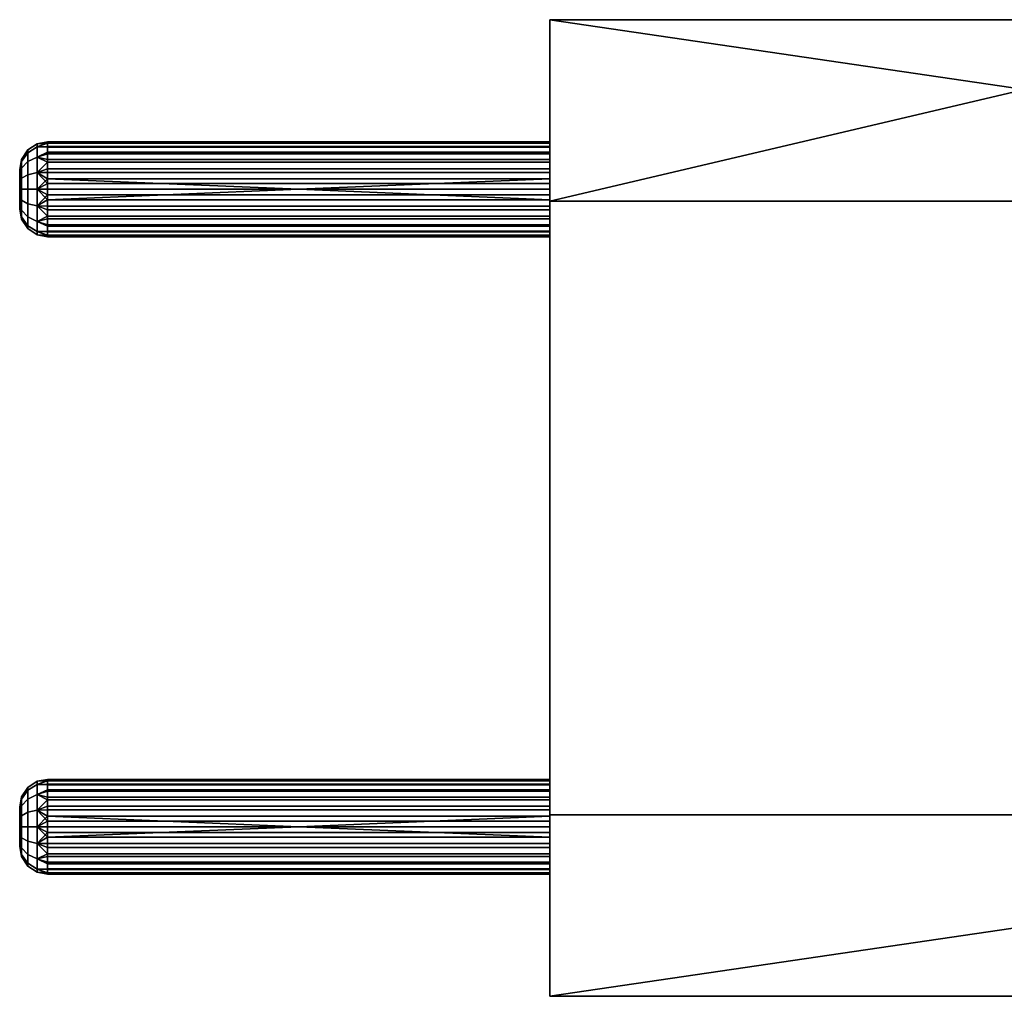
# Model space of a CAD drawing. Header units: millimetres. Extents: x -596 to 143, y -237 to 236.
# Tile 1 of 256: x -596 to -560, y -17 to 18. Entities that reach past the tile are written whole.
import ezdxf

# ---------------------------------------------------------------- set-up
doc = ezdxf.new("R2010")
doc.units = ezdxf.units.MM
doc.header["$MEASUREMENT"] = 0
doc.layers.add('Default', color=7, linetype='Continuous', true_color=0x000000)

msp = doc.modelspace()

# ---------------------------------------------------------------- meshes
at = {"layer": 'Default'}
mesh = msp.add_polyface(dxfattribs=at)
corners = [(-576.775, 17.971, -348.77), (-576.775, 12.632, -350.302), (-576.775, 12.955, -350.099), (-576.775, 11.471, -355.27), (-576.775, 12.273, -350.427), (-595.143, 13.525, -348.77), (-594.775, 13.595, -348.77), (-594.775, 13.552, -349.148), (-594.775, 13.427, -349.507), (-595.143, 13.41, -349.37), (-595.143, 11.895, -350.4), (-594.775, 12.273, -350.427), (-594.775, 11.895, -350.47), (-594.775, 11.517, -350.427), (-595.143, 12.495, -350.285), (-594.775, 12.632, -350.302), (-594.775, 12.955, -350.099), (-595.143, 13.047, -349.922), (-594.775, 13.224, -349.83), (-594.775, 10.566, -349.83), (-595.143, 10.742, -349.922), (-594.775, 10.835, -350.099), (-594.775, 11.157, -350.302), (-595.143, 11.295, -350.285), (-595.143, 10.38, -349.37), (-594.775, 10.363, -349.507), (-594.775, 10.237, -349.148), (-595.143, 10.38, -348.17), (-594.775, 10.244, -348.363), (-594.775, 10.39, -347.98), (-595.143, 10.742, -347.617), (-594.775, 10.622, -347.643), (-594.775, 10.929, -347.371), (-595.143, 11.295, -347.255), (-594.775, 11.292, -347.18), (-594.775, 12.498, -347.18), (-595.143, 12.495, -347.255), (-594.775, 12.1, -347.082), (-594.775, 12.861, -347.371), (-585.775, 11.895, -350.47), (-576.775, 11.895, -350.47), (-576.775, 11.517, -350.427), (-576.775, 11.157, -350.302), (-576.775, 10.835, -350.099), (-594.775, 10.835, -350.099), (-594.775, 11.157, -350.302), (-594.775, 11.517, -350.427), (-594.775, 11.895, -350.47), (-594.775, 10.566, -349.83), (-576.775, 10.566, -349.83), (-576.775, 10.363, -349.507), (-594.775, 10.363, -349.507), (-576.775, 10.237, -349.148), (-594.775, 10.237, -349.148), (-576.775, 10.39, -347.98), (-576.775, 10.622, -347.643), (-594.775, 10.622, -347.643), (-594.775, 10.39, -347.98), (-576.775, 10.929, -347.371), (-594.775, 10.929, -347.371), (-576.775, 10.244, -348.363), (-594.775, 10.244, -348.363), (-576.775, 11.292, -347.18), (-576.775, 11.69, -347.082), (-594.775, 11.69, -347.082), (-594.775, 11.292, -347.18), (-576.775, 12.1, -347.082), (-594.775, 12.1, -347.082), (-576.775, 12.498, -347.18), (-576.775, 12.861, -347.371), (-594.775, 12.861, -347.371), (-594.775, 12.498, -347.18), (-576.775, 13.167, -347.643), (-594.775, 13.167, -347.643), (-576.775, 13.4, -347.98), (-576.775, 13.545, -348.363), (-594.775, 13.545, -348.363), (-594.775, 13.4, -347.98), (-576.775, 13.595, -348.77), (-576.775, 13.552, -349.148), (-594.775, 13.552, -349.148), (-594.775, 13.595, -348.77), (-576.775, 13.427, -349.507), (-594.775, 13.427, -349.507), (-576.775, 13.224, -349.83), (-576.775, 12.955, -350.099), (-594.775, 12.955, -350.099), (-594.775, 13.224, -349.83), (-576.775, 12.632, -350.302), (-594.775, 12.632, -350.302), (-585.775, 11.895, -350.47), (-576.775, 12.273, -350.427), (-576.775, 11.895, -350.47), (-594.775, 12.273, -350.427), (-594.775, 11.895, -350.47)]
mesh.append_faces([[corners[k] for k in face] for face in [(0, 1, 2, 2), (1, 3, 4, 4), (5, 6, 7, 7), (8, 9, 7, 7), (10, 11, 12, 12), (10, 12, 13, 13), (11, 14, 15, 15), (16, 17, 18, 18), (19, 20, 21, 21), (22, 23, 13, 13), (24, 25, 26, 26), (27, 28, 29, 29), (30, 31, 32, 32), (33, 32, 34, 34), (35, 36, 37, 37), (36, 35, 38, 38), (39, 40, 41, 41), (42, 43, 44, 45), (41, 42, 45, 46), (46, 47, 39, 39), (41, 46, 39, 39), (48, 44, 43, 49), (49, 50, 51, 48), (50, 52, 53, 51), (54, 55, 56, 57), (55, 58, 59, 56), (60, 54, 57, 61), (62, 63, 64, 65), (63, 66, 67, 64), (68, 69, 70, 71), (69, 72, 73, 70), (66, 68, 71, 67), (58, 62, 65, 59), (74, 75, 76, 77), (78, 79, 80, 81), (79, 82, 83, 80), (75, 78, 81, 76), (84, 85, 86, 87), (85, 88, 89, 86), (90, 91, 92, 92), (88, 91, 93, 89), (82, 84, 87, 83), (91, 90, 93, 93), (77, 73, 72, 74), (90, 94, 93, 93)]])
mesh = msp.add_polyface(dxfattribs=at)
corners = [(-576.775, 13.552, -349.148), (-576.775, 13.595, -348.77), (-576.775, 17.971, -348.77), (-576.775, 13.427, -349.507), (-576.775, 13.224, -349.83), (-576.775, 12.955, -350.099), (-576.775, 11.471, -355.27), (-576.775, 12.632, -350.302), (-576.775, 11.517, -350.427), (-576.775, 11.895, -350.47), (-576.775, 11.157, -350.302), (-576.775, -10.215, -350.302), (-576.775, 10.835, -350.099), (-576.775, 12.273, -350.427), (-576.775, -9.893, -350.099), (-576.775, 10.566, -349.83), (-576.775, 10.363, -349.507), (-576.775, -9.421, -349.507), (-576.775, 10.237, -349.148), (-576.775, -9.624, -349.83), (-576.775, 13.4, -347.98), (-576.775, 13.167, -347.643), (-576.775, 13.545, -348.363), (-576.775, 12.861, -347.371), (-576.775, 12.498, -347.18), (-576.775, 11.471, -342.27), (-576.775, 12.1, -347.082), (-576.775, 10.622, -347.643), (-576.775, -9.68, -347.643), (-576.775, 10.929, -347.371), (-576.775, -9.253, -348.77), (-576.775, 10.244, -348.363), (-576.775, 10.195, -348.77), (-576.775, 10.39, -347.98), (-576.775, -9.447, -347.98), (-576.775, 11.69, -347.082), (-576.775, 11.292, -347.18), (-576.775, -9.987, -347.371), (-576.775, -9.302, -348.363), (-576.775, -10.529, -355.27), (-576.775, -10.529, -342.27), (-576.775, 11.471, -355.27), (-559.775, 15.471, -351.27), (-559.775, 11.471, -355.27), (-559.775, 17.971, -348.77), (-576.775, 17.971, -348.77), (-559.775, 15.471, -346.27), (-559.775, 15.471, -351.27), (-559.775, 17.971, -348.77), (-576.775, 17.971, -348.77), (-559.775, 15.471, -346.27), (-559.775, 17.971, -348.77), (-559.775, 11.471, -342.27), (-576.775, 11.471, -342.27), (-559.775, 15.471, -338.564), (-559.775, 15.471, -346.27), (-559.775, 11.471, -342.27), (-559.775, -10.529, -342.27), (-559.775, 15.471, -351.27), (-559.775, 15.471, -378.564), (-559.775, 11.471, -355.27), (-559.775, -10.529, -355.27), (-559.775, 15.471, -338.564), (-554.775, 15.471, -338.564), (-559.775, 15.471, -346.27), (-559.775, 15.471, -351.27), (-559.775, 15.471, -378.564), (-554.775, 15.471, -378.564)]
mesh.append_faces([[corners[k] for k in face] for face in [(0, 1, 2, 2), (3, 0, 2, 2), (2, 4, 3, 3), (4, 2, 5, 5), (2, 6, 7, 7), (6, 8, 9, 9), (8, 6, 10, 10), (11, 12, 10, 10), (6, 9, 13, 13), (12, 14, 15, 15), (16, 17, 18, 18), (19, 16, 15, 15), (11, 10, 6, 6), (20, 21, 2, 2), (2, 1, 22, 22), (23, 24, 2, 2), (25, 24, 26, 26), (2, 24, 25, 25), (21, 23, 2, 2), (27, 28, 29, 29), (30, 31, 32, 32), (33, 34, 27, 27), (26, 35, 25, 25), (36, 25, 35, 35), (25, 36, 29, 29), (29, 37, 25, 25), (38, 33, 31, 31), (22, 20, 2, 2), (39, 11, 6, 6), (28, 37, 29, 29), (34, 28, 27, 27), (37, 40, 25, 25), (41, 42, 43, 43), (44, 42, 45, 45), (41, 45, 42, 42), (46, 47, 48, 48), (49, 50, 51, 51), (52, 50, 53, 53), (49, 53, 50, 50), (54, 55, 56, 56), (57, 54, 56, 56), (58, 59, 60, 60), (61, 60, 59, 59), (62, 63, 64, 64), (65, 64, 63, 63), (66, 65, 63, 67)]])
mesh = msp.add_polyface(dxfattribs=at)
corners = [(-576.775, -17.029, -348.77), (-576.775, -10.529, -355.27), (-559.775, -10.529, -355.27), (-559.775, -14.529, -351.27), (-559.775, -17.029, -348.77), (-576.775, 11.471, -355.27), (-559.775, 11.471, -355.27), (-559.775, -10.529, -355.27), (-576.775, -10.529, -355.27), (-576.775, 10.195, -348.77), (-576.775, 10.237, -349.148), (-576.775, -9.295, -349.148), (-576.775, -9.893, -350.099), (-576.775, 10.835, -350.099), (-576.775, -10.215, -350.302), (-576.775, 10.566, -349.83), (-576.775, -9.624, -349.83), (-576.775, -10.574, -350.427), (-576.775, -10.529, -355.27), (-576.775, -9.253, -348.77), (-576.775, -9.421, -349.507), (-576.775, 10.363, -349.507), (-576.775, -10.953, -350.47), (-576.775, -11.69, -350.302), (-576.775, -11.331, -350.427), (-576.775, -12.013, -350.099), (-576.775, -17.029, -348.77), (-576.775, -12.282, -349.83), (-576.775, -12.484, -349.507), (-576.775, -12.61, -349.148), (-576.775, -10.529, -342.27), (-576.775, -9.987, -347.371), (-576.775, -10.35, -347.18), (-576.775, -11.158, -347.082), (-576.775, -10.748, -347.082), (-576.775, -9.302, -348.363), (-576.775, -9.447, -347.98), (-576.775, 10.39, -347.98), (-576.775, -12.458, -347.98), (-576.775, -12.603, -348.363), (-576.775, -12.653, -348.77), (-576.775, -12.225, -347.643), (-576.775, -11.556, -347.18), (-576.775, -11.918, -347.371), (-576.775, 10.244, -348.363), (-576.775, -10.529, -342.27), (-576.775, -17.029, -348.77), (-559.775, -14.529, -346.27), (-559.775, -10.529, -342.27), (-559.775, -17.029, -348.77), (-576.775, -10.529, -342.27), (-559.775, -10.529, -342.27), (-559.775, 11.471, -342.27), (-576.775, 11.471, -342.27), (-559.775, -14.529, -346.27), (-559.775, -17.029, -348.77), (-559.775, -14.529, -351.27), (-559.775, -14.529, -338.564), (-559.775, -10.529, -342.27), (-559.775, -14.529, -346.27), (-559.775, 15.471, -338.564), (-559.775, -14.529, -351.27), (-559.775, -10.529, -355.27), (-559.775, -14.529, -378.564), (-559.775, 15.471, -378.564), (-559.775, -14.529, -351.27), (-559.775, -14.529, -378.564), (-554.775, -14.529, -378.564), (-554.775, -14.529, -338.564), (-559.775, -14.529, -338.564), (-559.775, -14.529, -346.27), (-559.775, 15.471, -378.564), (-554.775, 15.471, -378.564), (-554.775, -14.529, -378.564), (-559.775, -14.529, -378.564), (-559.775, -14.529, -338.564), (-554.775, -14.529, -338.564), (-554.775, 15.471, -338.564), (-559.775, 15.471, -338.564), (-554.775, 15.471, -338.564), (-554.775, -14.529, -338.564), (-554.775, -14.529, -378.564), (-554.775, 15.471, -378.564)]
mesh.append_faces([[corners[k] for k in face] for face in [(0, 1, 2, 3), (0, 3, 4, 4), (5, 6, 7, 8), (9, 10, 11, 11), (12, 13, 14, 14), (15, 12, 16, 16), (17, 14, 18, 18), (9, 11, 19, 19), (16, 20, 21, 21), (11, 10, 20, 20), (18, 22, 17, 17), (18, 23, 24, 24), (24, 22, 18, 18), (25, 26, 27, 27), (28, 26, 29, 29), (26, 28, 27, 27), (26, 25, 23, 23), (26, 23, 18, 18), (30, 31, 32, 32), (33, 30, 34, 34), (32, 34, 30, 30), (35, 36, 37, 37), (26, 38, 39, 39), (39, 40, 26, 26), (29, 26, 40, 40), (41, 38, 26, 26), (30, 33, 42, 42), (26, 43, 41, 41), (26, 42, 43, 43), (42, 26, 30, 30), (44, 19, 35, 35), (45, 46, 47, 48), (46, 49, 47, 47), (50, 51, 52, 53), (54, 55, 56, 56), (57, 58, 59, 59), (60, 58, 57, 57), (61, 62, 63, 63), (64, 63, 62, 62), (65, 66, 67, 68), (69, 70, 68, 68), (65, 68, 70, 70), (71, 72, 73, 74), (75, 76, 77, 78), (79, 80, 81, 82)]])
mesh = msp.add_polyface(dxfattribs=at)
corners = [(-595.482, 13.203, -349.288), (-595.482, 13.302, -348.77), (-595.143, 13.525, -348.77), (-595.143, 13.41, -349.37), (-595.482, 12.89, -349.765), (-595.143, 13.047, -349.922), (-595.482, 12.413, -350.078), (-595.143, 12.495, -350.285), (-595.482, 11.895, -350.177), (-595.143, 11.895, -350.4), (-595.482, 12.413, -347.462), (-595.482, 11.895, -347.363), (-595.143, 11.895, -347.14), (-595.143, 12.495, -347.255), (-595.482, 12.89, -347.775), (-595.143, 13.047, -347.617), (-595.482, 13.203, -348.252), (-595.143, 13.41, -348.17), (-595.482, 13.302, -348.77), (-595.143, 13.525, -348.77), (-595.704, 12.888, -349.163), (-595.704, 12.963, -348.77), (-595.704, 12.65, -349.525), (-595.704, 12.288, -349.763), (-595.704, 11.895, -349.838), (-595.704, 12.288, -347.777), (-595.704, 11.895, -347.702), (-595.704, 12.65, -348.015), (-595.704, 12.888, -348.377), (-595.704, 12.963, -348.77), (-594.775, 13.224, -349.83), (-594.775, 13.427, -349.507), (-594.775, 12.632, -350.302), (-594.775, 12.955, -350.099), (-594.775, 12.273, -350.427), (-594.775, 13.552, -349.148), (-594.775, 11.69, -347.082), (-594.775, 12.1, -347.082), (-594.775, 12.861, -347.371), (-594.775, 13.167, -347.643), (-594.775, 13.4, -347.98), (-594.775, 13.545, -348.363), (-594.775, 13.595, -348.77), (-595.775, 12.546, -349.028), (-595.775, 12.595, -348.77), (-595.775, 12.153, -349.421), (-595.775, 12.39, -349.265), (-595.775, 11.895, -349.47), (-595.704, 11.502, -349.763), (-595.775, 11.637, -349.421), (-595.775, 12.153, -348.119), (-595.775, 11.895, -348.07), (-595.775, 12.39, -348.275), (-595.775, 12.595, -348.77), (-595.775, 12.546, -348.512), (-595.775, 12.546, -349.028), (-595.775, 12.546, -348.512), (-595.775, 12.595, -348.77), (-595.775, 12.39, -349.265), (-595.775, 12.153, -349.421), (-595.775, 12.39, -348.275), (-595.775, 11.895, -348.07), (-595.775, 12.153, -348.119), (-595.775, 11.4, -348.275), (-595.775, 11.637, -349.421), (-595.775, 11.895, -349.47)]
mesh.append_faces([[corners[k] for k in face] for face in [(0, 1, 2, 3), (4, 0, 3, 5), (6, 4, 5, 7), (8, 6, 7, 9), (10, 11, 12, 13), (14, 10, 13, 15), (16, 14, 15, 17), (18, 16, 17, 19), (20, 21, 1, 0), (22, 20, 0, 4), (23, 22, 4, 6), (24, 23, 6, 8), (25, 26, 11, 10), (27, 25, 10, 14), (28, 27, 14, 16), (29, 28, 16, 18), (30, 5, 3, 31), (32, 7, 5, 33), (7, 34, 9, 9), (2, 35, 3, 3), (36, 37, 12, 12), (38, 39, 15, 15), (40, 41, 17, 17), (41, 42, 19, 19), (40, 17, 15, 39), (20, 43, 44, 21), (23, 45, 46, 22), (24, 47, 45, 23), (22, 46, 43, 20), (48, 49, 47, 24), (38, 15, 13, 13), (41, 19, 17, 17), (25, 50, 51, 26), (37, 13, 12, 12), (27, 52, 50, 25), (29, 53, 54, 28), (52, 27, 28, 54), (55, 56, 57, 57), (55, 58, 59, 59), (59, 60, 55, 55), (60, 56, 55, 55), (60, 61, 62, 62), (61, 60, 63, 63), (63, 60, 59, 59), (64, 59, 65, 65)]])
mesh = msp.add_polyface(dxfattribs=at)
corners = [(-595.482, -9.546, -348.77), (-595.482, -9.644, -348.252), (-595.143, -9.437, -348.17), (-595.143, -9.323, -348.77), (-595.143, -9.323, -348.77), (-594.775, -9.253, -348.77), (-594.775, -9.295, -349.148), (-594.775, -9.421, -349.507), (-595.143, -9.437, -349.37), (-594.775, -9.447, -347.98), (-594.775, -9.302, -348.363), (-594.775, -9.253, -348.77), (-595.482, 11.377, -350.078), (-595.482, 11.895, -350.177), (-595.143, 11.895, -350.4), (-595.143, 11.295, -350.285), (-595.482, 10.9, -349.765), (-595.143, 10.742, -349.922), (-595.482, 10.587, -349.288), (-595.143, 10.38, -349.37), (-595.482, 10.488, -348.77), (-595.143, 10.265, -348.77), (-595.482, 10.587, -348.252), (-595.143, 10.38, -348.17), (-595.482, 10.9, -347.775), (-595.143, 10.742, -347.617), (-595.482, 11.377, -347.462), (-595.143, 11.295, -347.255), (-595.482, 11.895, -347.363), (-595.143, 11.895, -347.14), (-595.704, 11.502, -349.763), (-595.704, 11.895, -349.838), (-595.704, 11.14, -349.525), (-595.704, 10.902, -349.163), (-595.704, 10.827, -348.77), (-595.704, 10.902, -348.377), (-595.704, 11.14, -348.015), (-595.704, 11.502, -347.777), (-595.704, 11.895, -347.702), (-594.775, 11.517, -350.427), (-594.775, 10.835, -350.099), (-594.775, 11.157, -350.302), (-594.775, 10.566, -349.83), (-594.775, 10.363, -349.507), (-594.775, 11.292, -347.18), (-594.775, 11.69, -347.082), (-594.775, 10.622, -347.643), (-594.775, 10.39, -347.98), (-594.775, 10.244, -348.363), (-594.775, 10.237, -349.148), (-594.775, 10.929, -347.371), (-595.775, 11.4, -349.265), (-595.775, 11.637, -349.421), (-595.775, 11.195, -348.77), (-595.775, 11.244, -349.028), (-595.775, 11.244, -348.512), (-595.775, 11.4, -348.275), (-595.775, 11.637, -348.119), (-595.775, 11.895, -348.07), (-595.775, 11.4, -348.275), (-595.775, 12.153, -349.421), (-595.775, 11.637, -349.421), (-595.775, 11.195, -348.77), (-595.775, 11.4, -349.265), (-595.775, 11.244, -349.028), (-595.775, 11.637, -348.119), (-595.775, 11.895, -348.07), (-595.775, 11.244, -348.512)]
mesh.append_faces([[corners[k] for k in face] for face in [(0, 1, 2, 3), (4, 5, 6, 6), (7, 8, 6, 6), (4, 6, 8, 8), (9, 10, 2, 2), (10, 11, 3, 3), (10, 3, 2, 2), (12, 13, 14, 15), (16, 12, 15, 17), (18, 16, 17, 19), (20, 18, 19, 21), (22, 20, 21, 23), (24, 22, 23, 25), (26, 24, 25, 27), (28, 26, 27, 29), (30, 31, 13, 12), (32, 30, 12, 16), (33, 32, 16, 18), (34, 33, 18, 20), (35, 34, 20, 22), (36, 35, 22, 24), (37, 36, 24, 26), (38, 37, 26, 28), (14, 39, 15, 15), (40, 17, 15, 41), (17, 42, 43, 19), (44, 45, 27, 27), (46, 25, 23, 47), (48, 23, 21, 21), (19, 49, 21, 21), (50, 27, 25, 25), (32, 51, 52, 30), (34, 53, 54, 33), (35, 55, 53, 34), (33, 54, 51, 32), (55, 35, 36, 56), (45, 29, 27, 27), (37, 57, 56, 36), (38, 58, 57, 37), (59, 60, 61, 61), (62, 61, 63, 63), (63, 64, 62, 62), (65, 66, 59, 59), (59, 62, 67, 67), (59, 61, 62, 62)]])
mesh = msp.add_polyface(dxfattribs=at)
corners = [(-594.775, -10.35, -347.18), (-595.143, -10.353, -347.255), (-594.775, -10.748, -347.082), (-594.775, -9.987, -347.371), (-585.775, -10.953, -350.47), (-576.775, -10.953, -350.47), (-576.775, -11.331, -350.427), (-576.775, -11.69, -350.302), (-576.775, -12.013, -350.099), (-594.775, -12.013, -350.099), (-594.775, -11.69, -350.302), (-594.775, -11.331, -350.427), (-594.775, -10.953, -350.47), (-594.775, -12.282, -349.83), (-576.775, -12.282, -349.83), (-576.775, -12.484, -349.507), (-594.775, -12.484, -349.507), (-585.775, -12.653, -348.77), (-576.775, -12.61, -349.148), (-576.775, -12.653, -348.77), (-594.775, -12.61, -349.148), (-594.775, -12.653, -348.77), (-585.775, -12.653, -348.77), (-576.775, -12.653, -348.77), (-576.775, -12.603, -348.363), (-576.775, -12.458, -347.98), (-576.775, -12.225, -347.643), (-594.775, -12.225, -347.643), (-594.775, -12.458, -347.98), (-576.775, -11.918, -347.371), (-594.775, -11.918, -347.371), (-594.775, -12.603, -348.363), (-576.775, -11.556, -347.18), (-576.775, -11.158, -347.082), (-594.775, -11.158, -347.082), (-594.775, -11.556, -347.18), (-576.775, -10.748, -347.082), (-594.775, -10.748, -347.082), (-576.775, -10.35, -347.18), (-576.775, -9.987, -347.371), (-594.775, -9.987, -347.371), (-594.775, -10.35, -347.18), (-576.775, -9.68, -347.643), (-594.775, -9.68, -347.643), (-594.775, -12.653, -348.77), (-576.775, -9.447, -347.98), (-576.775, -9.302, -348.363), (-594.775, -9.302, -348.363), (-594.775, -9.447, -347.98), (-576.775, -9.253, -348.77), (-576.775, -9.295, -349.148), (-594.775, -9.295, -349.148), (-594.775, -9.253, -348.77), (-576.775, -9.421, -349.507), (-594.775, -9.421, -349.507), (-576.775, -9.624, -349.83), (-576.775, -9.893, -350.099), (-594.775, -9.893, -350.099), (-594.775, -9.624, -349.83), (-576.775, -10.215, -350.302), (-594.775, -10.215, -350.302), (-585.775, -10.953, -350.47), (-576.775, -10.574, -350.427), (-576.775, -10.953, -350.47), (-594.775, -10.574, -350.427), (-594.775, -10.953, -350.47), (-595.143, 10.265, -348.77), (-594.775, 10.195, -348.77), (-594.775, 10.244, -348.363), (-594.775, 10.237, -349.148), (-585.775, 10.195, -348.77), (-576.775, 10.237, -349.148), (-576.775, 10.195, -348.77), (-594.775, 10.195, -348.77), (-594.775, 10.237, -349.148), (-585.775, 10.195, -348.77), (-576.775, 10.195, -348.77), (-576.775, 10.244, -348.363), (-594.775, 10.244, -348.363), (-594.775, 10.195, -348.77)]
mesh.append_faces([[corners[k] for k in face] for face in [(0, 1, 2, 2), (1, 0, 3, 3), (4, 5, 6, 6), (7, 8, 9, 10), (6, 7, 10, 11), (11, 12, 4, 4), (6, 11, 4, 4), (13, 9, 8, 14), (14, 15, 16, 13), (17, 18, 19, 19), (15, 18, 20, 16), (21, 20, 17, 17), (18, 17, 20, 20), (22, 23, 24, 24), (25, 26, 27, 28), (26, 29, 30, 27), (24, 25, 28, 31), (32, 33, 34, 35), (33, 36, 37, 34), (38, 39, 40, 41), (39, 42, 43, 40), (36, 38, 41, 37), (29, 32, 35, 30), (31, 44, 22, 22), (24, 31, 22, 22), (45, 46, 47, 48), (49, 50, 51, 52), (50, 53, 54, 51), (46, 49, 52, 47), (55, 56, 57, 58), (56, 59, 60, 57), (61, 62, 63, 63), (59, 62, 64, 60), (53, 55, 58, 54), (62, 61, 64, 64), (48, 43, 42, 45), (61, 65, 64, 64), (66, 67, 68, 68), (67, 66, 69, 69), (70, 71, 72, 72), (73, 74, 70, 70), (71, 70, 74, 74), (75, 76, 77, 77), (78, 79, 75, 75), (77, 78, 75, 75)]])
mesh = msp.add_polyface(dxfattribs=at)
corners = [(-595.482, -9.644, -349.288), (-595.482, -9.546, -348.77), (-595.143, -9.323, -348.77), (-595.143, -9.437, -349.37), (-595.482, -9.958, -349.765), (-595.143, -9.8, -349.922), (-595.482, -10.435, -350.078), (-595.143, -10.353, -350.285), (-595.482, -10.953, -350.177), (-595.143, -10.953, -350.4), (-595.482, -10.435, -347.462), (-595.482, -10.953, -347.363), (-595.143, -10.953, -347.14), (-595.143, -10.353, -347.255), (-595.482, -9.958, -347.775), (-595.143, -9.8, -347.617), (-595.482, -9.644, -348.252), (-595.143, -9.437, -348.17), (-595.704, -9.96, -349.163), (-595.704, -9.885, -348.77), (-595.704, -10.197, -349.525), (-595.704, -10.56, -349.763), (-595.704, -10.953, -349.838), (-595.704, -10.56, -347.777), (-595.704, -10.953, -347.702), (-595.704, -10.197, -348.015), (-595.704, -9.96, -348.377), (-595.704, -9.885, -348.77), (-595.482, -9.546, -348.77), (-594.775, -9.624, -349.83), (-594.775, -9.421, -349.507), (-594.775, -10.215, -350.302), (-594.775, -9.893, -350.099), (-594.775, -10.574, -350.427), (-594.775, -10.953, -350.47), (-594.775, -11.331, -350.427), (-594.775, -11.158, -347.082), (-594.775, -10.748, -347.082), (-594.775, -9.987, -347.371), (-594.775, -9.68, -347.643), (-594.775, -9.447, -347.98), (-595.775, -10.302, -349.028), (-595.775, -10.253, -348.77), (-595.775, -10.695, -349.421), (-595.775, -10.458, -349.265), (-595.775, -10.953, -349.47), (-595.704, -11.346, -349.763), (-595.775, -11.21, -349.421), (-595.775, -10.953, -348.07), (-595.775, -11.21, -348.119), (-595.704, -11.346, -347.777), (-595.775, -10.695, -348.119), (-595.775, -10.458, -348.275), (-595.775, -10.253, -348.77), (-595.775, -10.302, -348.512), (-595.775, -10.458, -349.265), (-595.775, -10.253, -348.77), (-595.775, -10.302, -349.028), (-595.775, -10.695, -348.119), (-595.775, -10.953, -349.47), (-595.775, -10.458, -348.275), (-595.775, -10.302, -348.512), (-595.775, -10.953, -348.07), (-595.775, -11.21, -348.119), (-595.775, -10.695, -349.421)]
mesh.append_faces([[corners[k] for k in face] for face in [(0, 1, 2, 3), (4, 0, 3, 5), (6, 4, 5, 7), (8, 6, 7, 9), (10, 11, 12, 13), (14, 10, 13, 15), (16, 14, 15, 17), (18, 19, 1, 0), (20, 18, 0, 4), (21, 20, 4, 6), (22, 21, 6, 8), (23, 24, 11, 10), (25, 23, 10, 14), (26, 25, 14, 16), (27, 26, 16, 28), (29, 5, 3, 30), (31, 7, 5, 32), (9, 33, 34, 34), (9, 34, 35, 35), (33, 7, 31, 31), (32, 5, 29, 29), (7, 33, 9, 9), (36, 37, 12, 12), (38, 39, 15, 15), (40, 17, 15, 39), (18, 41, 42, 19), (21, 43, 44, 20), (22, 45, 43, 21), (20, 44, 41, 18), (46, 47, 45, 22), (24, 48, 49, 50), (38, 15, 13, 13), (23, 51, 48, 24), (37, 13, 12, 12), (25, 52, 51, 23), (27, 53, 54, 26), (52, 25, 26, 54), (55, 56, 57, 57), (58, 56, 55, 55), (55, 59, 58, 58), (60, 61, 56, 56), (58, 60, 56, 56), (62, 58, 63, 63), (64, 59, 55, 55), (58, 59, 63, 63)]])
mesh = msp.add_polyface(dxfattribs=at)
corners = [(-595.482, -11.471, -350.078), (-595.482, -10.953, -350.177), (-595.143, -10.953, -350.4), (-595.143, -11.553, -350.285), (-595.482, -11.948, -349.765), (-595.143, -12.105, -349.922), (-595.482, -12.261, -349.288), (-595.143, -12.468, -349.37), (-595.482, -12.36, -348.77), (-595.143, -12.583, -348.77), (-595.482, -12.261, -348.252), (-595.143, -12.468, -348.17), (-595.482, -11.948, -347.775), (-595.143, -12.105, -347.617), (-595.482, -11.471, -347.462), (-595.143, -11.553, -347.255), (-595.482, -10.953, -347.363), (-595.143, -10.953, -347.14), (-595.704, -11.346, -349.763), (-595.704, -10.953, -349.838), (-595.704, -11.708, -349.525), (-595.704, -11.946, -349.163), (-595.704, -12.021, -348.77), (-595.704, -11.946, -348.377), (-595.704, -11.708, -348.015), (-595.704, -11.346, -347.777), (-595.704, -10.953, -347.702), (-594.775, -11.331, -350.427), (-594.775, -12.013, -350.099), (-594.775, -11.69, -350.302), (-594.775, -12.282, -349.83), (-594.775, -12.484, -349.507), (-594.775, -12.61, -349.148), (-594.775, -12.653, -348.77), (-594.775, -12.603, -348.363), (-594.775, -12.458, -347.98), (-594.775, -12.225, -347.643), (-594.775, -11.918, -347.371), (-594.775, -11.556, -347.18), (-594.775, -11.158, -347.082), (-595.775, -11.448, -349.265), (-595.775, -11.21, -349.421), (-595.775, -11.653, -348.77), (-595.775, -11.604, -349.028), (-595.775, -11.604, -348.512), (-595.775, -11.448, -348.275), (-595.775, -11.21, -348.119), (-595.775, -11.448, -349.265), (-595.775, -10.953, -349.47), (-595.775, -11.21, -349.421), (-595.775, -11.21, -348.119), (-595.775, -11.604, -349.028), (-595.775, -11.653, -348.77), (-595.775, -11.604, -348.512), (-595.775, -11.448, -348.275)]
mesh.append_faces([[corners[k] for k in face] for face in [(0, 1, 2, 3), (4, 0, 3, 5), (6, 4, 5, 7), (8, 6, 7, 9), (10, 8, 9, 11), (12, 10, 11, 13), (14, 12, 13, 15), (16, 14, 15, 17), (18, 19, 1, 0), (20, 18, 0, 4), (21, 20, 4, 6), (22, 21, 6, 8), (23, 22, 8, 10), (24, 23, 10, 12), (25, 24, 12, 14), (26, 25, 14, 16), (2, 27, 3, 3), (28, 5, 3, 29), (30, 5, 28, 28), (5, 30, 31, 7), (29, 3, 27, 27), (7, 31, 32, 32), (9, 33, 34, 34), (11, 34, 35, 35), (33, 9, 32, 32), (13, 36, 37, 37), (38, 39, 15, 15), (15, 37, 38, 38), (36, 13, 11, 35), (34, 11, 9, 9), (7, 32, 9, 9), (37, 15, 13, 13), (20, 40, 41, 18), (22, 42, 43, 21), (23, 44, 42, 22), (21, 43, 40, 20), (44, 23, 24, 45), (39, 17, 15, 15), (25, 46, 45, 24), (47, 48, 49, 49), (50, 48, 47, 47), (51, 52, 47, 47), (53, 54, 50, 50), (47, 53, 50, 50), (53, 47, 52, 52)]])

doc.saveas('drawing.dxf')
